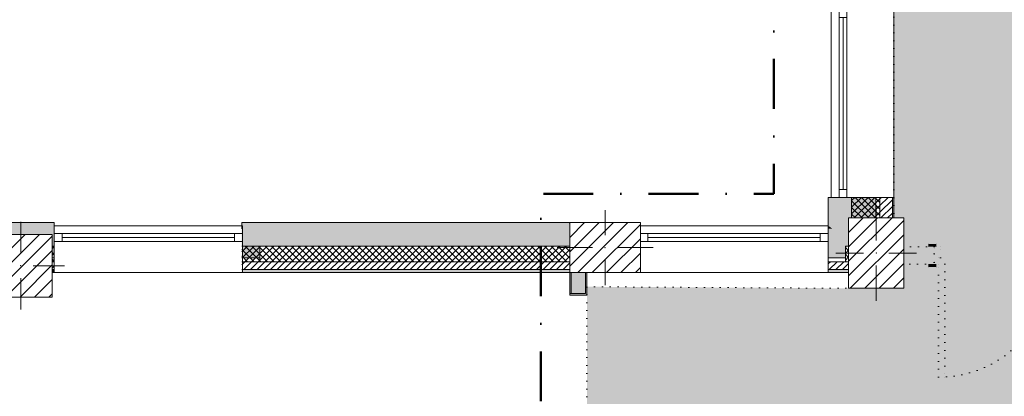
# Model space of a CAD drawing. Header units: millimetres. Extents: x -40968 to 11883, y -18948 to 4746.
# Tile 17 of 33: x -7257 to -977, y -13129 to -10724. Entities that reach past the tile are written whole.
import ezdxf

# ---------------------------------------------------------------- set-up
doc = ezdxf.new("R2010")
doc.units = ezdxf.units.MM
doc.header["$MEASUREMENT"] = 0
for name, pattern in [('Punteado_1', [50, 0, -50]), ('Punto & Rayas', [670.277762, 317.5, -176.388889, 0, -176.388874]), ('Wipeout_Contour', [1000, 0, -1000])]:
    doc.linetypes.add(name, pattern=pattern)
for name, color, linetype, lineweight, true_color in [('01_2D_Ambit_Pluma_Nº__242', 7, 'Continuous', 50, 0xfb0013), ('12_FAÇ_Façana_Pluma_Nº__102', 7, 'Continuous', 5, 0xcccccc), ('12_FAÇ_Façana_Pluma_Nº__174', 7, 'Continuous', 13, 0xe4ad2c), ('12_FAÇ_Façana_Pluma_Nº__176', 7, 'Continuous', 15, 0x93a0c6), ('12_FAÇ_Façana_Pluma_Nº__43', 7, 'Continuous', 5, 0xa4a4a6), ('Puertas Archicad_Pluma_Nº__3', 7, 'Continuous', 5, 0xa4a4a4), ('Ventanas Archicad_Pluma_Nº__23', 7, 'Continuous', 5, 0xa4a4a6), ('Ventanas Archicad_Pluma_Nº__3', 7, 'Continuous', 5, 0xa4a4a4), ('Ventanas Archicad_Pluma_Nº__43', 7, 'Continuous', 5, 0xa4a4a6)]:
    doc.layers.add(name, color=color, linetype=linetype, lineweight=lineweight, true_color=true_color)
for name, color, linetype in [('10_ESTR_Pilars', 7, 'Continuous'), ('12_FAÇ_Façana', 7, 'Continuous'), ('Demolido_07_CR_Cel Ras', 7, 'Continuous'), ('Demolido_12_FAÇ_Façana', 7, 'Continuous'), ('Demolido_Puertas Archicad', 7, 'Continuous'), ('Puertas Archicad', 7, 'Continuous'), ('Ventanas Archicad', 7, 'Continuous')]:
    doc.layers.add(name, color=color, linetype=linetype)
for name, color, linetype, lineweight in [('10_ESTR_Pilars_Pluma_Nº__20', 1, 'Continuous', 5), ('10_ESTR_Pilars_Pluma_Nº__28', 7, 'Continuous', 20), ('10_ESTR_Pilars_Pluma_Nº__42', 8, 'Continuous', 25), ('12_FAÇ_Façana_Pluma_Nº__1', 7, 'Continuous', 5), ('12_FAÇ_Façana_Pluma_Nº__2', 8, 'Continuous', 5), ('12_FAÇ_Façana_Pluma_Nº__7', 7, 'Continuous', 5), ('Demolido_07_CR_Cel Ras_Pluma_Nº__1', 7, 'Continuous', 5), ('Demolido_07_CR_Cel Ras_Pluma_Nº__100', 2, 'Continuous', 5), ('Demolido_12_FAÇ_Façana_Pluma_Nº__1', 7, 'Continuous', 5), ('Demolido_12_FAÇ_Façana_Pluma_Nº__100', 2, 'Continuous', 5), ('Demolido_Puertas Archicad_Pluma_Nº__1', 7, 'Continuous', 5), ('Demolido_Puertas Archicad_Pluma_Nº__100', 2, 'Continuous', 5), ('Puertas Archicad_Pluma_Nº__1', 7, 'Continuous', 5), ('Puertas Archicad_Pluma_Nº__7', 7, 'Continuous', 5), ('Ventanas Archicad_Pluma_Nº__1', 7, 'Continuous', 5), ('Ventanas Archicad_Pluma_Nº__7', 7, 'Continuous', 5)]:
    doc.layers.add(name, color=color, linetype=linetype, lineweight=lineweight)
pattern_1 = [(45, (0, 0), (-21.213203, 21.213203), [])]
pattern_2 = [(45, (0, 0), (-21.213203, 21.213203), []), (135, (0, 0), (21.213203, 21.213203), [])]
pattern_3 = [(0, (0, 0), (0, 75), [0, -75])]
pattern_4 = [(0, (0, 0), (0, 779.42), [48.75, -401.25]), (0, (225, 389.7), (0, 779.42), [48.75, -401.25]), (60, (0, 0), (-675, 389.7), [48.75, -401.25]), (60, (450, 0), (-675, 389.7), [48.75, -401.25]), (120, (48.75, 0), (675, 389.7), [48.75, -401.25]), (120, (498.75, 0), (675, 389.7), [48.75, -401.25]), (0, (0, 75), (0, 150), [0, -150, 0, -225]), (45, (75, 75), (-106.066, 106.066), [0, -112.5, 0, -187.5])]
pattern_5 = [(45, (0, 0), (-45.96194, 45.96194), [])]

# ---------------------------------------------------------------- blocks, each defined once
blk = doc.blocks.new('Forjado_3_1', base_point=(-23028.4, -1194))
at = {"layer": 'Demolido_07_CR_Cel Ras_Pluma_Nº__100', "linetype": 'Continuous', "lineweight": 0, "true_color": 0x3f3f00}
blk.add_hatch(color=48, dxfattribs=at).paths.add_polyline_path([(-23028.4, -1194), (-1681.1, -1194), (-1681.1, -12339), (-1971.1, -12439), (-3638.9, -12429), (-3638.9, -17084), (5828.9, -17084), (5828.9, -16789), (6428.9, -16799), (6428.9, -12439), (6178.9, -12439), (6061.7, -1189.8), (7253.9, -1194), (7253.9, 3863.5), (-28209.8, 3863.5), (-28209.8, 2109.6), (-23028.4, 2109.6)])
at = {"layer": 'Demolido_07_CR_Cel Ras_Pluma_Nº__1', "color": 7, "linetype": 'Punteado_1', "lineweight": 5, "flags": 128}
blk.add_lwpolyline([(-23028.4, -1194), (-1681.1, -1194), (-1681.1, -12339), (-1971.1, -12439), (-3638.9, -12429), (-3638.9, -17084), (5828.9, -17084), (5828.9, -16789), (6428.9, -16799), (6428.9, -12439), (6178.9, -12439), (6061.7, -1189.8), (7253.9, -1194), (7253.9, 3863.5), (-28209.8, 3863.5), (-28209.8, 2109.6), (-23028.4, 2109.6)], close=True, dxfattribs=at)
blk = doc.blocks.new('Ventana Vertical Multi-Faja 27')
at = {"layer": 'Ventanas Archicad_Pluma_Nº__1', "color": 7, "linetype": 'Continuous', "lineweight": 5}
for p, q in [((-600, 50), (600, 50)), ((-600, 0), (-550, 0)), ((-550, 0), (-550, -50)), ((-550, 0), (550, 0)), ((550, -50), (550, 0)), ((550, 0), (600, 0)), ((-550, -50), (-600, -50)), ((-550, -25), (550, -25)), ((550, -50), (-550, -50)), ((600, -50), (550, -50)), ((-600, -180), (-600, -155)), ((600, -180), (600, -155)), ((-600, -250), (600, -250))]:
    blk.add_line(p, q, dxfattribs=at)
at = {"layer": 'Ventanas Archicad_Pluma_Nº__7', "color": 7, "linetype": 'Continuous', "lineweight": 5}
for p, q in [((-600, 50), (-600, 30)), ((-600, 30), (-600, 0)), ((-600, 30), (-600, 0)), ((-600, 0), (-600, -50)), ((-600, 0), (-600, -50)), ((-600, 0), (-600, -50)), ((-600, 0), (-600, -50)), ((600, 50), (600, 30)), ((600, 30), (600, 0)), ((600, 30), (600, 0)), ((600, 0), (600, -50)), ((600, 0), (600, -50)), ((600, 0), (600, -50)), ((600, 0), (600, -50)), ((-600, -50), (-600, -80)), ((-600, -50), (-600, -80)), ((600, -50), (600, -80)), ((600, -50), (600, -80)), ((-600, -80), (-600, -155)), ((-600, -80), (-600, -155)), ((600, -80), (600, -155)), ((600, -80), (600, -155)), ((-600, -180), (-600, -230)), ((600, -180), (600, -230)), ((-600, -230), (-600, -250)), ((600, -230), (600, -250))]:
    blk.add_line(p, q, dxfattribs=at)
blk = doc.blocks.new('Muro_2_1', base_point=(-1681.1, -12339))
at = {"layer": '12_FAÇ_Façana', "linetype": 'Continuous', "lineweight": 0, "true_color": 0x000000}
h = blk.add_hatch(dxfattribs=at)
h.set_pattern_fill('Yeso_0001', color=18, style=0, pattern_type=2)
h.set_pattern_definition(pattern_3)
h.paths.add_polyline_path([(-3301.1, -12269), (-3301.1, -12244), (-3411.1, -12244), (-3411.1, -12269)])
h = blk.add_hatch(dxfattribs=at)
h.set_pattern_fill('Yeso_0001', color=18, style=0, pattern_type=2)
h.set_pattern_definition(pattern_3)
h.paths.add_polyline_path([(-2101.1, -12269), (-1991.1, -12269), (-1991.1, -12244), (-2101.1, -12244)])
at = {"layer": '12_FAÇ_Façana_Pluma_Nº__102', "linetype": 'Continuous', "lineweight": 0, "true_color": 0xe5e5e5}
for points in [[(-3411.1, -12169), (-3411.1, -12244), (-3301.1, -12244), (-3301.1, -12059)], [(-1991.1, -12169), (-2101.1, -12059), (-2101.1, -12244), (-1991.1, -12244)]]:
    blk.add_hatch(color=254, dxfattribs=at).paths.add_polyline_path(points)
at = {"layer": '12_FAÇ_Façana_Pluma_Nº__174', "linetype": 'Continuous', "lineweight": 13, "true_color": 0xe4ad2c}
h = blk.add_hatch(dxfattribs=at)
h.set_pattern_fill('SATE_Aislamiento_0001', color=42, style=0, pattern_type=2)
h.set_pattern_definition(pattern_2)
h.paths.add_polyline_path([(-1991.1, -12169), (-1991.1, -12244), (-1991.1, -12269), (-1971.1, -12269), (-1971.1, -12169)])
at = {"layer": '12_FAÇ_Façana_Pluma_Nº__176', "linetype": 'Continuous', "lineweight": 0, "true_color": 0x495063}
blk.add_hatch(color=251, dxfattribs=at).paths.add_polyline_path([(-2101.1, -12339), (-1971.1, -12339), (-1971.1, -12319), (-2101.1, -12319)])
at = {"layer": '12_FAÇ_Façana_Pluma_Nº__2', "linetype": 'Continuous', "lineweight": 5}
h = blk.add_hatch(dxfattribs=at)
h.set_pattern_fill('Ceramic_0001', color=8, style=0, pattern_type=2)
h.set_pattern_definition(pattern_1)
h.paths.add_polyline_path([(-1971.1, -12269), (-2101.1, -12269), (-2101.1, -12319), (-1971.1, -12319)])
at = {"layer": '12_FAÇ_Façana_Pluma_Nº__1', "color": 7, "linetype": 'Continuous', "lineweight": 5}
for p, q in [((-3411.1, -12244), (-3411.1, -12269)), ((-3301.1, -12244), (-3411.1, -12244)), ((-3301.1, -12269), (-3301.1, -12244)), ((-2101.1, -12269), (-2101.1, -12244)), ((-2101.1, -12244), (-1991.1, -12244)), ((-1991.1, -12244), (-1991.1, -12269)), ((-3411.1, -12269), (-3301.1, -12269)), ((-1991.1, -12269), (-2101.1, -12269))]:
    blk.add_line(p, q, dxfattribs=at)
at = {"layer": '12_FAÇ_Façana_Pluma_Nº__7', "color": 7, "linetype": 'Continuous', "lineweight": 5}
for p, q in [((-3301.1, -12039), (-3301.1, -12059)), ((-2101.1, -12039), (-2101.1, -12059)), ((-3301.1, -12059), (-3301.1, -12089)), ((-3301.1, -12059), (-3301.1, -12089)), ((-3301.1, -12089), (-3301.1, -12139)), ((-3301.1, -12089), (-3301.1, -12139)), ((-2101.1, -12059), (-2101.1, -12089)), ((-2101.1, -12059), (-2101.1, -12089)), ((-2101.1, -12089), (-2101.1, -12139)), ((-2101.1, -12089), (-2101.1, -12139)), ((-3411.1, -12169), (-3411.1, -12244)), ((-3301.1, -12139), (-3301.1, -12169)), ((-3301.1, -12139), (-3301.1, -12169)), ((-3301.1, -12169), (-3301.1, -12244)), ((-3301.1, -12169), (-3301.1, -12244)), ((-2101.1, -12139), (-2101.1, -12169)), ((-2101.1, -12139), (-2101.1, -12169)), ((-2101.1, -12169), (-2101.1, -12244)), ((-2101.1, -12169), (-2101.1, -12244)), ((-1991.1, -12169), (-1971.1, -12169)), ((-1991.1, -12169), (-1991.1, -12244)), ((-3301.1, -12269), (-3301.1, -12319)), ((-2101.1, -12269), (-2101.1, -12319)), ((-1991.1, -12269), (-1971.1, -12269)), ((-3301.1, -12319), (-3301.1, -12339)), ((-2101.1, -12319), (-1971.1, -12319)), ((-2101.1, -12319), (-2101.1, -12339))]:
    blk.add_line(p, q, dxfattribs=at)
at = {"layer": '12_FAÇ_Façana_Pluma_Nº__7', "color": 7, "linetype": 'Continuous', "lineweight": 5, "flags": 128}
blk.add_lwpolyline([(-2101.1, -12339), (-1971.1, -12339)], dxfattribs=at)
at = {"layer": 'Ventanas Archicad', "color": 253, "linetype": 'Continuous', "lineweight": 5, "true_color": 0xa4a4a6, "zscale": 1000}
blk.add_blockref('Ventana Vertical Multi-Faja 27', (-2701.1, -12089), dxfattribs=at)
blk = doc.blocks.new('Muro_18_1', base_point=(-1681.1, -11859))
at = {"layer": '12_FAÇ_Façana_Pluma_Nº__102', "linetype": 'Continuous', "lineweight": 0, "true_color": 0xe5e5e5}
for points in [[(-2101.1, -11859), (-2101.1, -12039), (-2073.1, -12059), (-1971.1, -12059), (-1971.1, -11989), (-1951.1, -11989), (-1951.1, -11859)], [(-2073.1, -12059), (-2101.1, -12039), (-2101.1, -12059)], [(-2073.1, -12059), (-2101.1, -12059), (-1991.1, -12169), (-1971.1, -12169), (-1971.1, -12131.8)], [(-2073.1, -12059), (-1971.1, -12131.8), (-1971.1, -12059)]]:
    blk.add_hatch(color=254, dxfattribs=at).paths.add_polyline_path(points)
at = {"layer": '12_FAÇ_Façana_Pluma_Nº__174', "linetype": 'Continuous', "lineweight": 13, "true_color": 0xe4ad2c}
h = blk.add_hatch(dxfattribs=at)
h.set_pattern_fill('SATE_Aislamiento_0001', color=42, style=0, pattern_type=2)
h.set_pattern_definition(pattern_2)
h.paths.add_polyline_path([(-1951.1, -11859), (-1951.1, -11989), (-1771.1, -11989), (-1771.1, -11859)])
at = {"layer": '12_FAÇ_Façana_Pluma_Nº__176', "linetype": 'Continuous', "lineweight": 0, "true_color": 0x495063}
blk.add_hatch(color=251, dxfattribs=at).paths.add_polyline_path([(-1691.1, -11989), (-1681.1, -11989), (-1681.1, -11859), (-1691.1, -11859)])
at = {"layer": '12_FAÇ_Façana_Pluma_Nº__2', "linetype": 'Continuous', "lineweight": 5}
h = blk.add_hatch(dxfattribs=at)
h.set_pattern_fill('Ceramic_0001', color=8, style=0, pattern_type=2)
h.set_pattern_definition(pattern_1)
h.paths.add_polyline_path([(-1771.1, -11989), (-1691.1, -11989), (-1691.1, -11859), (-1771.1, -11859)])
at = {"layer": '12_FAÇ_Façana_Pluma_Nº__7', "color": 7, "linetype": 'Continuous', "lineweight": 5}
for p, q in [((-1951.1, -11859), (-1951.1, -11989)), ((-1771.1, -11989), (-1771.1, -11859)), ((-1691.1, -11989), (-1691.1, -11859)), ((-1991.1, -12169), (-1971.1, -12169))]:
    blk.add_line(p, q, dxfattribs=at)
at = {"layer": '12_FAÇ_Façana_Pluma_Nº__7', "color": 7, "linetype": 'Continuous', "lineweight": 5, "flags": 128}
for points in [[(-2101.1, -11859), (-2101.1, -12039)], [(-2101.1, -11859), (-2071.1, -11859)], [(-1951.1, -11859), (-1921.1, -11859)], [(-1681.1, -11989), (-1681.1, -11859)]]:
    blk.add_lwpolyline(points, dxfattribs=at)
blk = doc.blocks.new('Ventana Vertical Multi-Faja 27_7')
at = {"layer": 'Ventanas Archicad_Pluma_Nº__1', "color": 7, "linetype": 'Continuous', "lineweight": 5}
for p, q in [((-600, 50), (600, 50)), ((-600, 0), (-550, 0)), ((-550, 0), (-550, -50)), ((-550, 0), (550, 0)), ((550, -50), (550, 0)), ((550, 0), (600, 0)), ((-550, -50), (-600, -50)), ((-550, -25), (550, -25)), ((550, -50), (-550, -50)), ((600, -50), (550, -50)), ((-600, -260), (-600, -235)), ((600, -260), (600, -235)), ((-600, -350), (600, -350))]:
    blk.add_line(p, q, dxfattribs=at)
at = {"layer": 'Ventanas Archicad_Pluma_Nº__7', "color": 7, "linetype": 'Continuous', "lineweight": 5}
for p, q in [((-600, 50), (-600, 40)), ((-600, 40), (-600, 0)), ((-600, 40), (-600, 0)), ((-600, 0), (-600, -50)), ((-600, 0), (-600, -50)), ((-600, 0), (-600, -50)), ((-600, 0), (-600, -50)), ((600, 50), (600, 40)), ((600, 40), (600, 0)), ((600, 40), (600, 0)), ((600, 0), (600, -50)), ((600, 0), (600, -50)), ((600, 0), (600, -50)), ((600, 0), (600, -50)), ((-600, -50), (-600, -110)), ((-600, -50), (-600, -110)), ((600, -50), (600, -110)), ((600, -50), (600, -110)), ((-600, -110), (-600, -235)), ((-600, -110), (-600, -235)), ((600, -110), (600, -235)), ((600, -110), (600, -235)), ((-600, -260), (-600, -340)), ((600, -260), (600, -340)), ((-600, -340), (-600, -350)), ((600, -340), (600, -350))]:
    blk.add_line(p, q, dxfattribs=at)
blk = doc.blocks.new('Muro_19_1', base_point=(-1681.1, -10659))
at = {"layer": '12_FAÇ_Façana', "linetype": 'Continuous', "lineweight": 0, "true_color": 0x000000}
h = blk.add_hatch(dxfattribs=at)
h.set_pattern_fill('Yeso_0001', color=18, style=0, pattern_type=2)
h.set_pattern_definition(pattern_3)
h.paths.add_polyline_path([(-1771.1, -10659), (-1771.1, -10509), (-1796.1, -10509), (-1796.1, -10659)])
h = blk.add_hatch(dxfattribs=at)
h.set_pattern_fill('Yeso_0001', color=18, style=0, pattern_type=2)
h.set_pattern_definition(pattern_3)
h.paths.add_polyline_path([(-1771.1, -11859), (-1796.1, -11859), (-1796.1, -12009), (-1771.1, -12009)])
at = {"layer": '12_FAÇ_Façana_Pluma_Nº__102', "linetype": 'Continuous', "lineweight": 0, "true_color": 0xe5e5e5}
for points in [[(-1921.1, -10509), (-2071.1, -10659), (-1796.1, -10659), (-1796.1, -10509)], [(-1921.1, -12009), (-1796.1, -12009), (-1796.1, -11859), (-2071.1, -11859)]]:
    blk.add_hatch(color=254, dxfattribs=at).paths.add_polyline_path(points)
at = {"layer": '12_FAÇ_Façana_Pluma_Nº__1', "color": 7, "linetype": 'Continuous', "lineweight": 5}
for p, q in [((-1796.1, -10509), (-1771.1, -10509)), ((-1796.1, -10659), (-1796.1, -10509)), ((-1771.1, -10509), (-1771.1, -10659)), ((-1771.1, -10659), (-1796.1, -10659)), ((-1771.1, -11859), (-1796.1, -11859)), ((-1796.1, -11859), (-1796.1, -12009)), ((-1771.1, -12009), (-1771.1, -11859)), ((-1796.1, -12009), (-1771.1, -12009))]:
    blk.add_line(p, q, dxfattribs=at)
at = {"layer": '12_FAÇ_Façana_Pluma_Nº__7', "color": 7, "linetype": 'Continuous', "lineweight": 5}
for p, q in [((-1921.1, -10509), (-1796.1, -10509)), ((-2081.1, -10659), (-2071.1, -10659)), ((-2071.1, -10659), (-2031.1, -10659)), ((-2071.1, -10659), (-2031.1, -10659)), ((-2031.1, -10659), (-1981.1, -10659)), ((-2031.1, -10659), (-1981.1, -10659)), ((-1981.1, -10659), (-1921.1, -10659)), ((-1981.1, -10659), (-1921.1, -10659)), ((-1921.1, -10659), (-1796.1, -10659)), ((-1921.1, -10659), (-1796.1, -10659)), ((-1771.1, -10659), (-1691.1, -10659)), ((-1691.1, -10659), (-1681.1, -10659)), ((-2081.1, -11859), (-2071.1, -11859)), ((-2071.1, -11859), (-2031.1, -11859)), ((-2071.1, -11859), (-2031.1, -11859)), ((-2031.1, -11859), (-1981.1, -11859)), ((-2031.1, -11859), (-1981.1, -11859)), ((-1981.1, -11859), (-1921.1, -11859)), ((-1981.1, -11859), (-1921.1, -11859)), ((-1921.1, -11859), (-1796.1, -11859)), ((-1921.1, -11859), (-1796.1, -11859)), ((-1771.1, -11859), (-1691.1, -11859)), ((-1691.1, -11859), (-1681.1, -11859)), ((-1921.1, -12009), (-1796.1, -12009))]:
    blk.add_line(p, q, dxfattribs=at)
at = {"layer": 'Ventanas Archicad', "color": 253, "linetype": 'Continuous', "lineweight": 5, "true_color": 0xa4a4a6, "zscale": 1000, "rotation": 90.00000000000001}
blk.add_blockref('Ventana Vertical Multi-Faja 27_7', (-2031.1, -11259), dxfattribs=at)
blk = doc.blocks.new('Muro_21_1', base_point=(-3301.1, -12339))
at = {"layer": '12_FAÇ_Façana_Pluma_Nº__102', "linetype": 'Continuous', "lineweight": 0, "true_color": 0xe5e5e5}
blk.add_hatch(color=254, dxfattribs=at).paths.add_polyline_path([(-5841.1, -12019), (-5841.1, -12169), (-3748.9, -12169), (-3748.9, -12019)])
at = {"layer": '12_FAÇ_Façana_Pluma_Nº__174', "linetype": 'Continuous', "lineweight": 13, "true_color": 0xe4ad2c}
h = blk.add_hatch(dxfattribs=at)
h.set_pattern_fill('SATE_Aislamiento_0001', color=42, style=0, pattern_type=2)
h.set_pattern_definition(pattern_2)
h.paths.add_polyline_path([(-5841.1, -12169), (-5841.1, -12269), (-3748.9, -12269), (-3748.9, -12169)])
at = {"layer": '12_FAÇ_Façana_Pluma_Nº__176', "linetype": 'Continuous', "lineweight": 0, "true_color": 0x495063}
blk.add_hatch(color=251, dxfattribs=at).paths.add_polyline_path([(-3748.9, -12319), (-5841.1, -12319), (-5841.1, -12339), (-3748.9, -12339)])
at = {"layer": '12_FAÇ_Façana_Pluma_Nº__2', "linetype": 'Continuous', "lineweight": 5}
h = blk.add_hatch(dxfattribs=at)
h.set_pattern_fill('Ceramic_0001', color=8, style=0, pattern_type=2)
h.set_pattern_definition(pattern_1)
h.paths.add_polyline_path([(-5841.1, -12269), (-5841.1, -12319), (-3748.9, -12319), (-3748.9, -12269)])
at = {"layer": '12_FAÇ_Façana_Pluma_Nº__7', "color": 7, "linetype": 'Continuous', "lineweight": 5}
for p, q in [((-5841.1, -12169), (-3748.9, -12169)), ((-5841.1, -12269), (-3748.9, -12269)), ((-5841.1, -12319), (-3748.9, -12319))]:
    blk.add_line(p, q, dxfattribs=at)
at = {"layer": '12_FAÇ_Façana_Pluma_Nº__7', "color": 7, "linetype": 'Continuous', "lineweight": 5, "flags": 128}
for points in [[(-3748.9, -12019), (-5841.1, -12019)], [(-5841.1, -12019), (-5841.1, -12059)], [(-5841.1, -12339), (-3748.9, -12339)]]:
    blk.add_lwpolyline(points, dxfattribs=at)
blk = doc.blocks.new('Muro_22_1', base_point=(-7036.1, -12339))
at = {"layer": '12_FAÇ_Façana_Pluma_Nº__102', "linetype": 'Continuous', "lineweight": 0, "true_color": 0xe5e5e5}
for points in [[(-10427.9, -12019), (-10997.4, -12019), (-10997.4, -12169), (-10427.9, -12169)], [(-10427.9, -12169), (-10337.9, -12169), (-10337.9, -12019), (-10427.9, -12019)], [(-10337.9, -12019), (-10337.9, -12169), (-7450.4, -12169), (-7450.4, -12094.6), (-7050.4, -12094.6), (-7050.4, -12169), (-7036.1, -12169), (-7036.1, -12019)]]:
    blk.add_hatch(color=254, dxfattribs=at).paths.add_polyline_path(points)
at = {"layer": '12_FAÇ_Façana_Pluma_Nº__174', "linetype": 'Continuous', "lineweight": 13, "true_color": 0xe4ad2c}
h = blk.add_hatch(dxfattribs=at)
h.set_pattern_fill('SATE_Aislamiento_0001', color=42, style=0, pattern_type=2)
h.set_pattern_definition(pattern_2)
h.paths.add_polyline_path([(-10427.9, -12169), (-10997.4, -12169), (-10997.4, -12269), (-10427.9, -12269)])
h = blk.add_hatch(dxfattribs=at)
h.set_pattern_fill('SATE_Aislamiento_0001', color=42, style=0, pattern_type=2)
h.set_pattern_definition(pattern_2)
h.paths.add_polyline_path([(-10337.9, -12269), (-7450.4, -12269), (-7450.4, -12169), (-10337.9, -12169)])
h = blk.add_hatch(dxfattribs=at)
h.set_pattern_fill('SATE_Aislamiento_0001', color=42, style=0, pattern_type=2)
h.set_pattern_definition(pattern_2)
h.paths.add_polyline_path([(-7050.4, -12269), (-7036.1, -12269), (-7036.1, -12169), (-7050.4, -12169)])
at = {"layer": '12_FAÇ_Façana_Pluma_Nº__176', "linetype": 'Continuous', "lineweight": 0, "true_color": 0x495063}
for points in [[(-10437.9, -12319), (-10997.4, -12319), (-10997.4, -12339), (-10437.9, -12339)], [(-10437.9, -12339), (-10427.9, -12339), (-10427.9, -12319), (-10437.9, -12319)], [(-10337.9, -12339), (-10327.9, -12339), (-10327.9, -12319), (-10337.9, -12319)], [(-10327.9, -12339), (-7450.4, -12339), (-7450.4, -12319), (-10327.9, -12319)], [(-7050.4, -12339), (-7036.1, -12339), (-7036.1, -12319), (-7050.4, -12319)]]:
    blk.add_hatch(color=251, dxfattribs=at).paths.add_polyline_path(points)
at = {"layer": '12_FAÇ_Façana_Pluma_Nº__2', "linetype": 'Continuous', "lineweight": 5}
h = blk.add_hatch(dxfattribs=at)
h.set_pattern_fill('Ceramic_0001', color=8, style=0, pattern_type=2)
h.set_pattern_definition(pattern_1)
h.paths.add_polyline_path([(-10427.9, -12269), (-10997.4, -12269), (-10997.4, -12319), (-10427.9, -12319)])
h = blk.add_hatch(dxfattribs=at)
h.set_pattern_fill('Ceramic_0001', color=8, style=0, pattern_type=2)
h.set_pattern_definition(pattern_1)
h.paths.add_polyline_path([(-10337.9, -12319), (-7450.4, -12319), (-7450.4, -12269), (-10337.9, -12269)])
h = blk.add_hatch(dxfattribs=at)
h.set_pattern_fill('Ceramic_0001', color=8, style=0, pattern_type=2)
h.set_pattern_definition(pattern_1)
h.paths.add_polyline_path([(-7050.4, -12319), (-7036.1, -12319), (-7036.1, -12269), (-7050.4, -12269)])
at = {"layer": '12_FAÇ_Façana_Pluma_Nº__7', "color": 7, "linetype": 'Continuous', "lineweight": 5}
for p, q in [((-10997.4, -12169), (-10427.9, -12169)), ((-10427.9, -12169), (-10427.9, -12269)), ((-10337.9, -12269), (-10337.9, -12169)), ((-10337.9, -12169), (-7450.4, -12169)), ((-7050.4, -12169), (-7036.1, -12169)), ((-10997.4, -12269), (-10427.9, -12269)), ((-10427.9, -12269), (-10427.9, -12319)), ((-10337.9, -12319), (-10337.9, -12269)), ((-10337.9, -12269), (-7450.4, -12269)), ((-7050.4, -12269), (-7036.1, -12269)), ((-10997.4, -12319), (-10427.9, -12319)), ((-10427.9, -12319), (-10427.9, -12339)), ((-10337.9, -12339), (-10337.9, -12319)), ((-10337.9, -12319), (-7450.4, -12319)), ((-7050.4, -12319), (-7036.1, -12319))]:
    blk.add_line(p, q, dxfattribs=at)
at = {"layer": '12_FAÇ_Façana_Pluma_Nº__7', "color": 7, "linetype": 'Continuous', "lineweight": 5, "flags": 128}
for points in [[(-7036.1, -12019), (-10997.4, -12019)], [(-10997.4, -12019), (-10997.4, -12339)], [(-7036.1, -12059), (-7036.1, -12019)], [(-10997.4, -12339), (-10437.9, -12339)], [(-10327.9, -12339), (-7450.4, -12339)], [(-7050.4, -12339), (-7036.1, -12339)]]:
    blk.add_lwpolyline(points, dxfattribs=at)
blk = doc.blocks.new('Ventana Vertical Multi-Faja 27_9')
at = {"layer": 'Ventanas Archicad_Pluma_Nº__23', "color": 253, "linetype": 'Continuous', "lineweight": 5, "true_color": 0xa4a4a6}
for p, q in [((-600, 0), (-550, 0)), ((-550, 0), (-550, -50)), ((550, -50), (550, 0)), ((550, 0), (600, 0)), ((-550, -50), (-600, -50)), ((600, -50), (550, -50))]:
    blk.add_line(p, q, dxfattribs=at)
at = {"layer": 'Ventanas Archicad_Pluma_Nº__3', "color": 253, "linetype": 'Continuous', "lineweight": 5, "true_color": 0xa4a4a4}
for p, q in [((-600, 50), (600, 50)), ((-550, 0), (550, 0)), ((-550, -25), (550, -25)), ((550, -50), (-550, -50)), ((-600, -250), (600, -250))]:
    blk.add_line(p, q, dxfattribs=at)
at = {"layer": 'Ventanas Archicad_Pluma_Nº__43', "color": 253, "linetype": 'Continuous', "lineweight": 5, "true_color": 0xa4a4a6}
for p, q in [((-600, -180), (-600, -155)), ((600, -180), (600, -155))]:
    blk.add_line(p, q, dxfattribs=at)
at = {"layer": 'Ventanas Archicad_Pluma_Nº__7', "color": 7, "linetype": 'Continuous', "lineweight": 5}
for p, q in [((-600, 50), (-600, 30)), ((-600, 30), (-600, 0)), ((-600, 30), (-600, 0)), ((-600, 0), (-600, -50)), ((-600, 0), (-600, -50)), ((-600, 0), (-600, -50)), ((-600, 0), (-600, -50)), ((600, 50), (600, 30)), ((600, 30), (600, 0)), ((600, 30), (600, 0)), ((600, 0), (600, -50)), ((600, 0), (600, -50)), ((600, 0), (600, -50)), ((600, 0), (600, -50)), ((-600, -50), (-600, -80)), ((-600, -50), (-600, -80)), ((600, -50), (600, -80)), ((600, -50), (600, -80)), ((-600, -80), (-600, -155)), ((-600, -80), (-600, -155)), ((600, -80), (600, -155)), ((600, -80), (600, -155)), ((-600, -180), (-600, -230)), ((600, -180), (600, -230)), ((-600, -230), (-600, -250)), ((600, -230), (600, -250))]:
    blk.add_line(p, q, dxfattribs=at)
blk = doc.blocks.new('Muro_23_1', base_point=(-5841.1, -12339))
at = {"layer": '12_FAÇ_Façana', "linetype": 'Continuous', "lineweight": 0, "true_color": 0x000000}
h = blk.add_hatch(dxfattribs=at)
h.set_pattern_fill('Yeso_0001', color=18, style=0, pattern_type=2)
h.set_pattern_definition(pattern_3)
h.paths.add_polyline_path([(-7036.1, -12269), (-7036.1, -12244), (-7146.1, -12244), (-7146.1, -12269)])
h = blk.add_hatch(dxfattribs=at)
h.set_pattern_fill('Yeso_0001', color=18, style=0, pattern_type=2)
h.set_pattern_definition(pattern_3)
h.paths.add_polyline_path([(-5836.1, -12269), (-5726.1, -12269), (-5726.1, -12244), (-5836.1, -12244)])
at = {"layer": '12_FAÇ_Façana_Pluma_Nº__102', "linetype": 'Continuous', "lineweight": 0, "true_color": 0xe5e5e5}
for points in [[(-7146.1, -12169), (-7146.1, -12244), (-7036.1, -12244), (-7036.1, -12059)], [(-5726.1, -12169), (-5836.1, -12059), (-5836.1, -12244), (-5726.1, -12244)]]:
    blk.add_hatch(color=254, dxfattribs=at).paths.add_polyline_path(points)
at = {"layer": '12_FAÇ_Façana_Pluma_Nº__43', "color": 253, "linetype": 'Continuous', "lineweight": 5, "true_color": 0xa4a4a6}
for p, q in [((-7146.1, -12244), (-7146.1, -12269)), ((-7036.1, -12244), (-7146.1, -12244)), ((-7036.1, -12269), (-7036.1, -12244)), ((-5836.1, -12269), (-5836.1, -12244)), ((-5836.1, -12244), (-5726.1, -12244)), ((-5726.1, -12244), (-5726.1, -12269)), ((-7146.1, -12269), (-7036.1, -12269)), ((-5726.1, -12269), (-5836.1, -12269))]:
    blk.add_line(p, q, dxfattribs=at)
at = {"layer": '12_FAÇ_Façana_Pluma_Nº__7', "color": 7, "linetype": 'Continuous', "lineweight": 5}
for p, q in [((-7036.1, -12039), (-7036.1, -12059)), ((-5836.1, -12039), (-5836.1, -12059)), ((-7036.1, -12059), (-7036.1, -12089)), ((-7036.1, -12059), (-7036.1, -12089)), ((-7036.1, -12089), (-7036.1, -12139)), ((-7036.1, -12089), (-7036.1, -12139)), ((-5836.1, -12059), (-5836.1, -12089)), ((-5836.1, -12059), (-5836.1, -12089)), ((-5836.1, -12089), (-5836.1, -12139)), ((-5836.1, -12089), (-5836.1, -12139)), ((-7146.1, -12169), (-7146.1, -12244)), ((-7036.1, -12139), (-7036.1, -12169)), ((-7036.1, -12139), (-7036.1, -12169)), ((-7036.1, -12169), (-7036.1, -12244)), ((-7036.1, -12169), (-7036.1, -12244)), ((-5836.1, -12139), (-5836.1, -12169)), ((-5836.1, -12139), (-5836.1, -12169)), ((-5836.1, -12169), (-5836.1, -12244)), ((-5836.1, -12169), (-5836.1, -12244)), ((-5726.1, -12169), (-5726.1, -12244)), ((-7036.1, -12269), (-7036.1, -12319)), ((-5836.1, -12269), (-5836.1, -12319)), ((-7036.1, -12319), (-7036.1, -12339)), ((-5836.1, -12319), (-5836.1, -12339))]:
    blk.add_line(p, q, dxfattribs=at)
at = {"layer": 'Ventanas Archicad', "color": 253, "linetype": 'Continuous', "lineweight": 5, "true_color": 0xa4a4a6, "zscale": 1000}
blk.add_blockref('Ventana Vertical Multi-Faja 27_9', (-6436.1, -12089), dxfattribs=at)
blk = doc.blocks.new('Puerta Corredera Exterior 27')
at = {"layer": 'Puertas Archicad', "linetype": 'Continuous', "lineweight": 0, "true_color": 0xffffff}
h = blk.add_hatch(dxfattribs=at)
h.set_pattern_fill('Hormigón_en_Masa_0001', style=0, pattern_type=2)
h.set_pattern_definition(pattern_4)
h.paths.add_polyline_path([(428.1, 45), (428.1, 5), (528.1, 5), (528.1, 45)])
h = blk.add_hatch(dxfattribs=at)
h.set_pattern_fill('Hormigón_en_Masa_0001', style=0, pattern_type=2)
h.set_pattern_definition(pattern_4)
h.paths.add_polyline_path([(1602.1, 5), (1602.1, 45), (1502.1, 45), (1502.1, 5)])
at = {"layer": 'Puertas Archicad_Pluma_Nº__1', "color": 7, "linetype": 'Continuous', "lineweight": 5}
for p, q in [((428.1, 45), (528.1, 45)), ((428.1, 5), (428.1, 45)), ((528.1, 5), (428.1, 5)), ((528.1, 45), (528.1, 5)), ((528.1, 25), (1502.1, 25)), ((1502.1, 5), (1502.1, 45)), ((1502.1, 45), (1602.1, 45)), ((1602.1, 5), (1502.1, 5)), ((1602.1, 45), (1602.1, 5))]:
    blk.add_line(p, q, dxfattribs=at)
at = {"layer": 'Puertas Archicad_Pluma_Nº__1', "color": 7, "linetype": 'Continuous', "lineweight": 5, "flags": 128}
for points in [[(528.1, 45), (1502.1, 45), (1502.1, 25), (528.1, 25)], [(528.1, 25), (1502.1, 25), (1502.1, 5), (528.1, 5)]]:
    blk.add_lwpolyline(points, close=True, dxfattribs=at)
at = {"layer": 'Puertas Archicad_Pluma_Nº__3', "color": 253, "linetype": 'Continuous', "lineweight": 5, "true_color": 0xa4a4a4}
for p, q in [((1215.1, 145), (1165.1, 195)), ((1015.1, 145), (1215.1, 145)), ((1215.1, 145), (1165.1, 95))]:
    blk.add_line(p, q, dxfattribs=at)
at = {"layer": 'Puertas Archicad_Pluma_Nº__7', "color": 7, "linetype": 'Continuous', "lineweight": 5}
for p, q in [((-577, 0), (-577, -110)), ((577, 0), (577, -110)), ((-587, -110), (-577, -110)), ((587, -110), (577, -110))]:
    blk.add_line(p, q, dxfattribs=at)
blk = doc.blocks.new('Muro_45_1', base_point=(-3748.9, -17084))
at = {"layer": '12_FAÇ_Façana_Pluma_Nº__102', "linetype": 'Continuous', "lineweight": 0, "true_color": 0xe5e5e5}
for points in [[(-3738.9, -12473), (-3648.9, -12473), (-3648.9, -12339), (-3738.9, -12339)], [(-3738.9, -16701), (-3648.9, -16701), (-3648.9, -13647), (-3738.9, -13647)], [(-3738.9, -16701), (-3738.9, -16771), (-3648.9, -16771), (-3648.9, -16701)], [(-3738.9, -16771), (-3738.9, -16984), (-3648.9, -16984), (-3648.9, -16771)]]:
    blk.add_hatch(color=254, dxfattribs=at).paths.add_polyline_path(points)
at = {"layer": '12_FAÇ_Façana_Pluma_Nº__176', "linetype": 'Continuous', "lineweight": 0, "true_color": 0x495063}
for points in [[(-3738.9, -12339), (-3748.9, -12339), (-3748.9, -12473), (-3738.9, -12473)], [(-3648.9, -12473), (-3638.9, -12473), (-3638.9, -12339), (-3648.9, -12339)], [(-3638.9, -12483), (-3638.9, -12473), (-3648.9, -12473), (-3748.9, -12473), (-3748.9, -12483)], [(-3638.9, -13647), (-3638.9, -13637), (-3748.9, -13637), (-3748.9, -13647), (-3648.9, -13647)], [(-3748.9, -13647), (-3748.9, -16691), (-3738.9, -16691), (-3738.9, -13647)], [(-3638.9, -13647), (-3648.9, -13647), (-3648.9, -17074), (-3638.9, -17074)], [(-3748.9, -16691), (-3748.9, -16701), (-3738.9, -16701), (-3738.9, -16691)], [(-3748.9, -16771), (-3748.9, -16781), (-3738.9, -16781), (-3738.9, -16771)], [(-3748.9, -16781), (-3748.9, -16974), (-3738.9, -16974), (-3738.9, -16781)]]:
    blk.add_hatch(color=251, dxfattribs=at).paths.add_polyline_path(points)
at = {"layer": '12_FAÇ_Façana_Pluma_Nº__7', "color": 7, "linetype": 'Continuous', "lineweight": 5}
for p, q in [((-3738.9, -12339), (-3738.9, -12473)), ((-3648.9, -12473), (-3648.9, -12339)), ((-3748.9, -12473), (-3748.9, -12483)), ((-3648.9, -12473), (-3748.9, -12473)), ((-3748.9, -12483), (-3638.9, -12483)), ((-3638.9, -12473), (-3638.9, -12483)), ((-3748.9, -13637), (-3638.9, -13637)), ((-3748.9, -13647), (-3748.9, -13637)), ((-3648.9, -13647), (-3748.9, -13647)), ((-3738.9, -13647), (-3738.9, -16701)), ((-3648.9, -16701), (-3648.9, -13647)), ((-3638.9, -13647), (-3638.9, -13637)), ((-3738.9, -16701), (-3748.9, -16701)), ((-3648.9, -16771), (-3648.9, -16701)), ((-3748.9, -16771), (-3738.9, -16771)), ((-3738.9, -16771), (-3738.9, -16974)), ((-3648.9, -16984), (-3648.9, -16771)), ((-3738.9, -16984), (-3738.9, -16974)), ((-3648.9, -17074), (-3648.9, -16984))]:
    blk.add_line(p, q, dxfattribs=at)
at = {"layer": '12_FAÇ_Façana_Pluma_Nº__7', "color": 7, "linetype": 'Continuous', "lineweight": 5, "flags": 128}
for points in [[(-3748.9, -12339), (-3748.9, -12473)], [(-3638.9, -12473), (-3638.9, -12339)], [(-3748.9, -13647), (-3748.9, -16691)], [(-3638.9, -17074), (-3638.9, -13647)], [(-3748.9, -16781), (-3748.9, -16974)]]:
    blk.add_lwpolyline(points, dxfattribs=at)
at = {"layer": 'Puertas Archicad', "color": 253, "linetype": 'Continuous', "lineweight": 5, "true_color": 0xa4a4a6, "xscale": -1, "zscale": 1000, "rotation": 90}
blk.add_blockref('Puerta Corredera Exterior 27', (-3748.9, -13060), dxfattribs=at)
blk = doc.blocks.new('Puerta Doble 27[4]_1')
at = {"layer": 'Demolido_Puertas Archicad_Pluma_Nº__100', "linetype": 'Continuous', "lineweight": 5}
for points in [[(-1411.5, -12174), (-1411.5, -12155), (-1461.5, -12155), (-1461.5, -12174)], [(-1424.5, -12169), (-1424.5, -12284), (-1396.5, -12284), (-1396.5, -12244), (-1384.5, -12244), (-1384.5, -12169)], [(35.5, -12169), (35.5, -12244), (47.5, -12244), (47.5, -12284), (75.5, -12284), (75.5, -12169)], [(62.5, -12155), (62.5, -12174), (112.5, -12174), (112.5, -12155)], [(-1411.5, -12303), (-1411.5, -12284), (-1461.5, -12284), (-1461.5, -12303)], [(-1396.5, -13006), (-1356.5, -13006), (-1356.5, -12284), (-1396.5, -12284)], [(47.5, -13006), (47.5, -12284), (7.5, -12284), (7.5, -13006)], [(62.5, -12284), (62.5, -12303), (112.5, -12303), (112.5, -12284)]]:
    blk.add_hatch(color=2, dxfattribs=at).paths.add_polyline_path(points)
at = {"layer": 'Demolido_Puertas Archicad_Pluma_Nº__1', "color": 7, "linetype": 'Punteado_1', "lineweight": 5}
for p, q in [((-1461.5, -12174), (-1461.5, -12155)), ((-1461.5, -12155), (-1411.5, -12155)), ((-1411.5, -12174), (-1461.5, -12174)), ((-1424.5, -12174), (-1461.5, -12174)), ((-1424.5, -12174), (-1461.5, -12174)), ((-1424.5, -12169), (-1424.5, -12284)), ((-1384.5, -12169), (-1424.5, -12169)), ((-1424.5, -12184), (-1424.5, -12174)), ((-1424.5, -12184), (-1424.5, -12174)), ((-1411.5, -12155), (-1411.5, -12174)), ((-1384.5, -12244), (-1384.5, -12169)), ((35.5, -12169), (35.5, -12244)), ((75.5, -12169), (35.5, -12169)), ((62.5, -12155), (112.5, -12155)), ((62.5, -12174), (62.5, -12155)), ((112.5, -12174), (62.5, -12174)), ((75.5, -12284), (75.5, -12169)), ((75.5, -12184), (75.5, -12174)), ((75.5, -12184), (75.5, -12174)), ((75.5, -12174), (112.5, -12174)), ((75.5, -12174), (112.5, -12174)), ((112.5, -12155), (112.5, -12174)), ((-1424.5, -12274), (-1424.5, -12184)), ((-1424.5, -12274), (-1424.5, -12184)), ((-1396.5, -12284), (-1396.5, -12244)), ((-1396.5, -12244), (-1384.5, -12244)), ((35.5, -12244), (47.5, -12244)), ((47.5, -12244), (47.5, -12284)), ((75.5, -12274), (75.5, -12184)), ((75.5, -12274), (75.5, -12184)), ((-1461.5, -12303), (-1461.5, -12284)), ((-1461.5, -12284), (-1411.5, -12284)), ((-1424.5, -12284), (-1461.5, -12284)), ((-1424.5, -12284), (-1461.5, -12284)), ((-1411.5, -12303), (-1461.5, -12303)), ((-1424.5, -12284), (-1424.5, -12274)), ((-1424.5, -12284), (-1424.5, -12274)), ((-1424.5, -12284), (-1396.5, -12284)), ((-1411.5, -12284), (-1411.5, -12303)), ((-1396.5, -13006), (-1396.5, -12284)), ((-1396.5, -12284), (-1356.5, -12284)), ((-1356.5, -12284), (-1356.5, -13006)), ((47.5, -12284), (7.5, -12284)), ((7.5, -12284), (7.5, -13006)), ((47.5, -12284), (75.5, -12284)), ((47.5, -13006), (47.5, -12284)), ((62.5, -12284), (112.5, -12284)), ((62.5, -12303), (62.5, -12284)), ((112.5, -12303), (62.5, -12303)), ((75.5, -12284), (75.5, -12274)), ((75.5, -12284), (75.5, -12274)), ((75.5, -12284), (112.5, -12284)), ((75.5, -12284), (112.5, -12284)), ((112.5, -12284), (112.5, -12303)), ((-1356.5, -13006), (-1396.5, -13006)), ((7.5, -13006), (47.5, -13006))]:
    blk.add_line(p, q, dxfattribs=at)
for centre, start, end in [((-1396.5, -12284), 270, 0), ((47.5, -12284), 180, 270)]:
    blk.add_arc(centre, 722, start, end, dxfattribs=at)
blk = doc.blocks.new('Muro_62_1', base_point=(332.1, -12284))
at = {"layer": 'Demolido_12_FAÇ_Façana_Pluma_Nº__100', "linetype": 'Continuous', "lineweight": 5}
for points in [[(-1681.1, -12174), (-1681.1, -12184), (-1424.5, -12184), (-1424.5, -12174)], [(75.5, -12174), (75.5, -12184), (332.1, -12184), (332.1, -12174)], [(-1681.1, -12184), (-1681.1, -12274), (-1424.5, -12274), (-1424.5, -12184)], [(75.5, -12184), (75.5, -12274), (342.1, -12274), (342.1, -12184)], [(-1681.1, -12274), (-1681.1, -12284), (-1424.5, -12284), (-1424.5, -12274)], [(75.5, -12274), (75.5, -12284), (432.1, -12284), (432.1, -12274)]]:
    blk.add_hatch(color=2, dxfattribs=at).paths.add_polyline_path(points)
at = {"layer": 'Demolido_12_FAÇ_Façana_Pluma_Nº__1', "color": 7, "linetype": 'Punteado_1', "lineweight": 5}
for p, q in [((-1424.5, -12174), (-1461.5, -12174)), ((-1424.5, -12184), (-1424.5, -12174)), ((75.5, -12174), (112.5, -12174)), ((75.5, -12184), (75.5, -12174)), ((-1424.5, -12274), (-1424.5, -12184)), ((75.5, -12274), (75.5, -12184)), ((-1424.5, -12284), (-1461.5, -12284)), ((-1424.5, -12284), (-1424.5, -12274)), ((75.5, -12284), (75.5, -12274)), ((75.5, -12284), (112.5, -12284))]:
    blk.add_line(p, q, dxfattribs=at)
at = {"layer": 'Demolido_12_FAÇ_Façana_Pluma_Nº__1', "color": 7, "linetype": 'Punteado_1', "lineweight": 5, "flags": 128}
for points in [[(-1424.5, -12174), (-1681.1, -12174)], [(-1681.1, -12174), (-1681.1, -12184)], [(332.1, -12174), (75.5, -12174)], [(-1681.1, -12184), (-1681.1, -12274)], [(-1681.1, -12274), (-1681.1, -12284)], [(-1681.1, -12284), (-1424.5, -12284)], [(75.5, -12284), (432.1, -12284)]]:
    blk.add_lwpolyline(points, dxfattribs=at)
at = {"layer": 'Demolido_Puertas Archicad', "color": 7, "linetype": 'Punteado_1', "lineweight": 5}
blk.add_blockref('Puerta Doble 27[4]_1', (0, 0), dxfattribs=at)
blk = doc.blocks.new('Pilar_13_1', base_point=(-1794.5, -12214))
at = {"color": 254, "linetype": 'Wipeout_Contour', "lineweight": 0, "ltscale": 49385.503299}
blk.add_wipeout([(-1971.1, -12439), (-1617.9, -12439), (-1617.9, -11989), (-1971.1, -11989)], dxfattribs=at).dxf.layer = '10_ESTR_Pilars'
at = {"layer": '10_ESTR_Pilars_Pluma_Nº__42', "linetype": 'Continuous', "lineweight": 25}
h = blk.add_hatch(dxfattribs=at)
h.set_pattern_fill('00_GCT_trama_45º_e1_400__05', color=8, style=0, pattern_type=2)
h.set_pattern_definition(pattern_5)
h.paths.add_polyline_path([(-1971.1, -12439), (-1617.9, -12439), (-1617.9, -11989), (-1971.1, -11989)])
at = {"layer": '10_ESTR_Pilars_Pluma_Nº__20', "color": 1, "linetype": 'Continuous', "lineweight": 5}
for p, q in [((-1794.5, -12134), (-1794.5, -11909)), ((-1874.5, -12214), (-2051.1, -12214)), ((-1714.5, -12214), (-1537.9, -12214)), ((-1794.5, -12294), (-1794.5, -12519))]:
    blk.add_line(p, q, dxfattribs=at)
blk.add_point((-1794.5, -12214), dxfattribs=at)
at = {"layer": '10_ESTR_Pilars_Pluma_Nº__28', "color": 7, "linetype": 'Continuous', "lineweight": 20, "flags": 128}
blk.add_lwpolyline([(-1971.1, -12439), (-1617.9, -12439), (-1617.9, -11989), (-1971.1, -11989)], close=True, dxfattribs=at)
blk = doc.blocks.new('Pilar_14_1', base_point=(-3523.4, -12179))
at = {"color": 254, "linetype": 'Wipeout_Contour', "lineweight": 0, "ltscale": 50721.287343}
blk.add_wipeout([(-3748.9, -12339), (-3297.9, -12339), (-3297.9, -12019), (-3748.9, -12019)], dxfattribs=at).dxf.layer = '10_ESTR_Pilars'
at = {"layer": '10_ESTR_Pilars_Pluma_Nº__42', "linetype": 'Continuous', "lineweight": 25}
h = blk.add_hatch(dxfattribs=at)
h.set_pattern_fill('00_GCT_trama_45º_e1_400__05', color=8, style=0, pattern_type=2)
h.set_pattern_definition(pattern_5)
h.paths.add_polyline_path([(-3748.9, -12339), (-3297.9, -12339), (-3297.9, -12019), (-3748.9, -12019)])
at = {"layer": '10_ESTR_Pilars_Pluma_Nº__20', "color": 1, "linetype": 'Continuous', "lineweight": 5}
for p, q in [((-3523.4, -12099), (-3523.4, -11939)), ((-3603.4, -12179), (-3828.9, -12179)), ((-3443.4, -12179), (-3217.9, -12179)), ((-3523.4, -12259), (-3523.4, -12419))]:
    blk.add_line(p, q, dxfattribs=at)
blk.add_point((-3523.4, -12179), dxfattribs=at)
at = {"layer": '10_ESTR_Pilars_Pluma_Nº__28', "color": 7, "linetype": 'Continuous', "lineweight": 20, "flags": 128}
blk.add_lwpolyline([(-3748.9, -12339), (-3297.9, -12339), (-3297.9, -12019), (-3748.9, -12019)], close=True, dxfattribs=at)
blk = doc.blocks.new('Pilar_15_1', base_point=(-7250.4, -12294.6))
at = {"color": 254, "linetype": 'Wipeout_Contour', "lineweight": 0, "ltscale": 57098.406858}
blk.add_wipeout([(-7450.4, -12494.6), (-7050.4, -12494.6), (-7050.4, -12094.6), (-7450.4, -12094.6)], dxfattribs=at).dxf.layer = '10_ESTR_Pilars'
at = {"layer": '10_ESTR_Pilars_Pluma_Nº__42', "linetype": 'Continuous', "lineweight": 25}
h = blk.add_hatch(dxfattribs=at)
h.set_pattern_fill('00_GCT_trama_45º_e1_400__05', color=8, style=0, pattern_type=2)
h.set_pattern_definition(pattern_5)
h.paths.add_polyline_path([(-7450.4, -12494.6), (-7050.4, -12494.6), (-7050.4, -12094.6), (-7450.4, -12094.6)])
at = {"layer": '10_ESTR_Pilars_Pluma_Nº__20', "color": 1, "linetype": 'Continuous', "lineweight": 5}
for p, q in [((-7250.4, -12214.6), (-7250.4, -12014.6)), ((-7330.4, -12294.6), (-7530.4, -12294.6)), ((-7170.4, -12294.6), (-6970.4, -12294.6)), ((-7250.4, -12374.6), (-7250.4, -12574.6))]:
    blk.add_line(p, q, dxfattribs=at)
blk.add_point((-7250.4, -12294.6), dxfattribs=at)
at = {"layer": '10_ESTR_Pilars_Pluma_Nº__28', "color": 7, "linetype": 'Continuous', "lineweight": 20, "flags": 128}
blk.add_lwpolyline([(-7450.4, -12494.6), (-7050.4, -12494.6), (-7050.4, -12094.6), (-7450.4, -12094.6)], close=True, dxfattribs=at)

msp = doc.modelspace()

# ---------------------------------------------------------------- linework, layer by layer
at = {"layer": '01_2D_Ambit_Pluma_Nº__242', "color": 1, "linetype": 'Punto & Rayas', "lineweight": 50, "true_color": 0xfb0013, "flags": 128}
msp.add_lwpolyline([(-28500, 1816.8), (-28500, 4745.9), (7879.6, 4745.9), (7879.6, -1396.9), (6474.1, -1396.9), (6474.1, -11392.7), (6916.3, -11392.7), (6916.3, -17756.6), (-3932.3, -17756.6), (-3932.3, -11834.9), (-2447.9, -11834.9), (-2447.9, -2249.6), (-23311.2, -2249.6), (-23311.2, 1816.8)], close=True, dxfattribs=at)

# ---------------------------------------------------------------- block references
at = {"layer": '12_FAÇ_Façana', "color": 7, "lineweight": 20}
for name, p in [('Muro_19_1', (-1681.1, -10659)), ('Muro_18_1', (-1681.1, -11859)), ('Muro_22_1', (-7036.1, -12339)), ('Muro_23_1', (-5841.1, -12339)), ('Muro_21_1', (-3301.1, -12339)), ('Muro_2_1', (-1681.1, -12339)), ('Muro_45_1', (-3748.9, -17084))]:
    msp.add_blockref(name, p, dxfattribs=at)
at = {"layer": 'Demolido_07_CR_Cel Ras', "color": 7, "linetype": 'Punteado_1', "lineweight": 5}
msp.add_blockref('Forjado_3_1', (-23028.4, -1194), dxfattribs=at)
at = {"layer": 'Demolido_12_FAÇ_Façana', "color": 7, "lineweight": 5}
msp.add_blockref('Muro_62_1', (332.1, -12284), dxfattribs=at)

# ---------------------------------------------------------------- next in the draw order: block references
at = {"layer": '10_ESTR_Pilars', "color": 7, "lineweight": 20}
for name, p in [('Pilar_13_1', (-1794.5, -12214)), ('Pilar_14_1', (-3523.4, -12179)), ('Pilar_15_1', (-7250.4, -12294.6))]:
    msp.add_blockref(name, p, dxfattribs=at)

doc.saveas('drawing.dxf')
